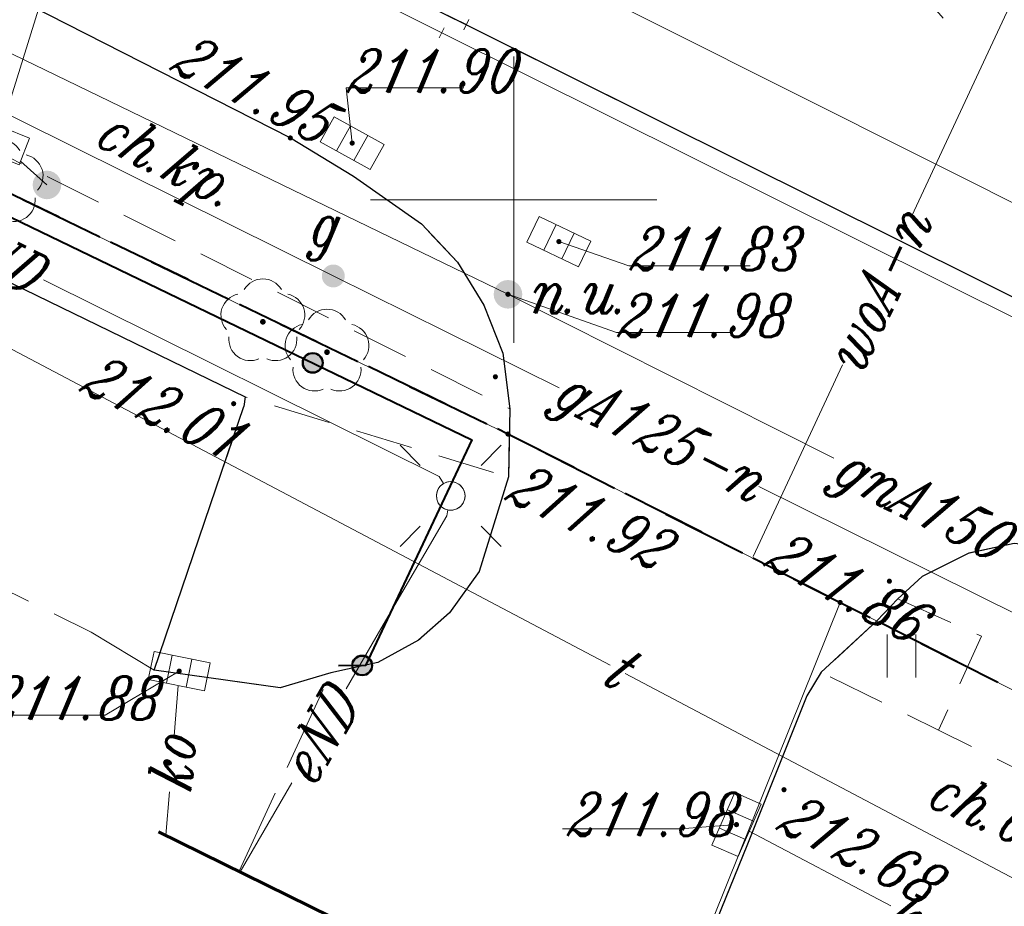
# Model space of a CAD drawing. Header units: millimetres. Extents: x -368 to -158, y 9368 to 9578.
# Tile 16 of 48: x -266 to -249, y 9467 to 9482. Entities that reach past the tile are written whole.
import ezdxf
from ezdxf.enums import TextEntityAlignment as Align

# ---------------------------------------------------------------- set-up
doc = ezdxf.new("R2010")
doc.units = ezdxf.units.MM
for name, pattern in [('Rakowicka 531_1 wstępna wersja$0$DGN Style 5', [7.845798, 3.362485, -4.483313]), ('Rakowicka 531_1 wstępna wersja$0$KTCR02-500', [1.5, 1, -0.5]), ('Rakowicka 531_1 wstępna wersja$0$KTJZ01-500', [2, 1.5, -0.5]), ('Rakowicka 531_1 wstępna wersja$0$KTPL01-500', [2, 1.5, -0.5]), ('Rakowicka 531_1 wstępna wersja$0$PTTU04-500', [1.5, 1, -0.5])]:
    doc.linetypes.add(name, pattern=pattern)
for name, color, linetype, lineweight in [('-- CO_p', 51, 'Continuous', 9), ('-- CO_z', 51, 'Continuous', 9), ('Rakowicka 531_1 wstępna wersja$0$EGBD03', 250, 'Continuous', 0), ('Rakowicka 531_1 wstępna wersja$0$EGBO02', 250, 'Continuous', 0), ('Rakowicka 531_1 wstępna wersja$0$EPGPO_216', 7, 'Continuous', 0), ('Rakowicka 531_1 wstępna wersja$0$GUPISL', 250, 'Continuous', 13), ('Rakowicka 531_1 wstępna wersja$0$KTCR02', 250, 'Continuous', 0), ('Rakowicka 531_1 wstępna wersja$0$KTJZ01', 250, 'Continuous', 0), ('Rakowicka 531_1 wstępna wersja$0$KTKR01', 250, 'Continuous', 0), ('Rakowicka 531_1 wstępna wersja$0$KTOK05_01', 250, 'Continuous', 0), ('Rakowicka 531_1 wstępna wersja$0$KTPL01', 250, 'Continuous', 0), ('Rakowicka 531_1 wstępna wersja$0$OBOP02_01', 250, 'Continuous', 0), ('Rakowicka 531_1 wstępna wersja$0$PTTU04', 250, 'Continuous', 0), ('Rakowicka 531_1 wstępna wersja$0$RTPW02', 250, 'Continuous', 0), ('Rakowicka 531_1 wstępna wersja$0$SUPE_01', 250, 'Continuous', 0), ('Rakowicka 531_1 wstępna wersja$0$SUPG_01', 250, 'Continuous', 0), ('Rakowicka 531_1 wstępna wersja$0$SUPK_01', 250, 'Continuous', 0), ('Rakowicka 531_1 wstępna wersja$0$SUPT_01', 250, 'Continuous', 0), ('Rakowicka 531_1 wstępna wersja$0$SUPW_01', 250, 'Continuous', 0), ('Rakowicka 531_1 wstępna wersja$0$SUSM04_01_E', 250, 'Continuous', 0), ('Rakowicka 531_1 wstępna wersja$0$SUUS05', 250, 'Continuous', 0), ('Rakowicka 531_1 wstępna wersja$0$SUUS15_05_K', 250, 'Continuous', 0), ('Rakowicka 531_1 wstępna wersja$0$SUUS15_7b_T', 250, 'Continuous', 0), ('Rakowicka 531_1 wstępna wersja$0$SUUS25_G', 250, 'Continuous', 0), ('Rakowicka 531_1 wstępna wersja$0$SUUS30_01', 250, 'Continuous', 0), ('Rakowicka 531_1 wstępna wersja$0$Warstwa 2', 250, 'Continuous', 0), ('Rakowicka 531_1 wstępna wersja$0$Warstwa 3', 250, 'Continuous', 0), ('Rakowicka 531_1 wstępna wersja$0$Warstwa 5', 250, 'Continuous', 0)]:
    doc.layers.add(name, color=color, linetype=linetype, lineweight=lineweight)
doc.layers.add('-- RAMKA', color=11, linetype='Continuous')
for name, color, linetype, lineweight, true_color in [('Rakowicka 531_1 wstępna wersja$0$GEPPGD', 7, 'Continuous', 13, 0x008000), ('Rakowicka 531_1 wstępna wersja$0$GEPPGO', 7, 'Continuous', 13, 0x008000), ('Rakowicka 531_1 wstępna wersja$0$GULTPR', 7, 'Continuous', 13, 0xff9100), ('Rakowicka 531_1 wstępna wersja$0$GUPGSH', 7, 'Continuous', 0, 0xffd900), ('Rakowicka 531_1 wstępna wersja$0$GUPGUX', 7, 'Continuous', 0, 0x0a0909), ('Rakowicka 531_1 wstępna wersja$0$GUPKSH', 7, 'Continuous', 0, 0x803300), ('Rakowicka 531_1 wstępna wersja$0$GUPTST', 7, 'Continuous', 0, 0x0a0909)]:
    doc.layers.add(name, color=color, linetype=linetype, lineweight=lineweight, true_color=true_color)
doc.styles.add('Rakowicka 531_1 wstępna wersja$0$Style-ITALIC_1250 I 0.20944', font='ITALIC_1250.shx', dxfattribs={"oblique": 12})

# ---------------------------------------------------------------- blocks, each defined once
blk = doc.blocks.new('Rakowicka 531_1 wstępna wersja$0$GEPPGO1_2')
at = {"layer": 'Rakowicka 531_1 wstępna wersja$0$GEPPGO', "linetype": 'Continuous', "lineweight": 13, "true_color": 0x008000}
blk.add_hatch(color=96, dxfattribs=at).paths.add_polyline_path([(0, -0.45), (-0.13906, -0.42798), (-0.2645, -0.36406), (-0.36406, -0.2645), (-0.42798, -0.13906), (-0.45, 0), (-0.42798, 0.13906), (-0.36406, 0.2645), (-0.2645, 0.36406), (-0.13906, 0.42798), (0, 0.45), (0.13906, 0.42798), (0.2645, 0.36406), (0.36406, 0.2645), (0.42798, 0.13906), (0.45, 0), (0.42798, -0.13906), (0.36406, -0.2645), (0.2645, -0.36406), (0.13906, -0.42798)])
blk = doc.blocks.new('Rakowicka 531_1 wstępna wersja$0$GULTPR1')
at = {"layer": 'Rakowicka 531_1 wstępna wersja$0$GULTPR', "color": 30, "linetype": 'Continuous', "lineweight": 13, "flags": 128}
for points in [[(34.91081, 5), (43.57107, 0)], [(0, 0), (50, 0)], [(33.57107, 0), (24.91081, -5)]]:
    blk.add_lwpolyline(points, dxfattribs=at)
blk = doc.blocks.new('Rakowicka 531_1 wstępna wersja$0$GUPKSH1')
at = {"layer": 'Rakowicka 531_1 wstępna wersja$0$GUPKSH', "linetype": 'Continuous', "lineweight": 13}
blk.add_hatch(color=36, dxfattribs=at).paths.add_polyline_path([(0, -0.45), (-0.11647, -0.43467), (-0.225, -0.38971), (-0.3182, -0.3182), (-0.38971, -0.225), (-0.43467, -0.11647), (-0.45, 0), (-0.43467, 0.11647), (-0.38971, 0.225), (-0.3182, 0.3182), (-0.225, 0.38971), (-0.11647, 0.43467), (0, 0.45), (0.11647, 0.43467), (0.225, 0.38971), (0.3182, 0.3182), (0.38971, 0.225), (0.43467, 0.11647), (0.45, 0), (0.43467, -0.11647), (0.38971, -0.225), (0.3182, -0.3182), (0.225, -0.38971), (0.11647, -0.43467)])
blk = doc.blocks.new('Rakowicka 531_1 wstępna wersja$0$OBOP02_01_1')
at = {"layer": 'Rakowicka 531_1 wstępna wersja$0$OBOP02_01', "linetype": 'Continuous', "lineweight": 13}
h = blk.add_hatch(color=96, dxfattribs=at)
edge = h.paths.add_edge_path()
edge.add_arc((0, 0), 0.05, 0, 360)
at = {"layer": 'Rakowicka 531_1 wstępna wersja$0$OBOP02_01', "color": 96, "linetype": 'Continuous', "lineweight": 13}
for centre, start, end in [((0, 0.375), 30.1471, 149.8529), ((-0.357, 0.116), 102.1471, 221.8529), ((0.357, 0.116), 318.1471, 77.8529), ((-0.22, -0.303), 174.1472, 293.8529), ((0.22, -0.303), 246.1471, 5.8529)]:
    blk.add_arc(centre, 0.375, start, end, dxfattribs=at)
blk = doc.blocks.new('Rakowicka 531_1 wstępna wersja$0$GUPISL1_10')
at = {"color": 0, "flags": 128}
for points in [[(-8.83883, 8.83883), (-5.3033, 5.3033)], [(8.83883, 8.83883), (5.3033, 5.3033)], [(-8.83883, -8.83883), (-5.3033, -5.3033)], [(8.83883, -8.83883), (5.3033, -5.3033)]]:
    blk.add_lwpolyline(points, dxfattribs=at)
blk.add_lwpolyline([(0, 2.5), (0.85505, 2.34922), (1.60697, 1.9151), (2.16507, 1.25), (2.41482, 0.64705), (2.5, 0), (2.41482, -0.64705), (2.16507, -1.25), (1.70042, -1.83262), (1.0847, -2.25242), (0.3726, -2.47207), (-0.3726, -2.47207), (-1.0847, -2.25242), (-1.70042, -1.83262), (-2.16507, -1.25), (-2.43732, -0.5563), (-2.493, 0.18682), (-2.32718, 0.91335), (-1.95458, 1.55872), (-1.4083, 2.0656), (-0.7369, 2.38893), (0, 2.5)], close=True, dxfattribs=at)
blk = doc.blocks.new('Rakowicka 531_1 wstępna wersja$0$GUPTST1')
at = {"lineweight": -2}
blk.add_hatch(color=0, dxfattribs=at).paths.add_polyline_path([(0, -2.5), (-0.64705, -2.41481), (-1.25, -2.16506), (-1.76777, -1.76777), (-2.16506, -1.25), (-2.41481, -0.64705), (-2.5, 0), (-2.41481, 0.64705), (-2.16506, 1.25), (-1.76777, 1.76777), (-1.25, 2.16506), (-0.64705, 2.41481), (0, 2.5), (0.64705, 2.41481), (1.25, 2.16506), (1.76777, 1.76777), (2.16506, 1.25), (2.41481, 0.64705), (2.5, 0), (2.41481, -0.64705), (2.16506, -1.25), (1.76777, -1.76777), (1.25, -2.16506), (0.64705, -2.41481)])
blk = doc.blocks.new('Rakowicka 531_1 wstępna wersja$0$GUPGSH1')
at = {"layer": 'Rakowicka 531_1 wstępna wersja$0$GUPGSH', "linetype": 'Continuous', "lineweight": 13}
blk.add_hatch(color=250, dxfattribs=at).paths.add_polyline_path([(0, -0.45), (-0.11647, -0.43467), (-0.225, -0.38971), (-0.3182, -0.3182), (-0.38971, -0.225), (-0.43467, -0.11647), (-0.45, 0), (-0.43467, 0.11647), (-0.38971, 0.225), (-0.3182, 0.3182), (-0.225, 0.38971), (-0.11647, 0.43467), (0, 0.45), (0.11647, 0.43467), (0.225, 0.38971), (0.3182, 0.3182), (0.38971, 0.225), (0.43467, 0.11647), (0.45, 0), (0.43467, -0.11647), (0.38971, -0.225), (0.3182, -0.3182), (0.225, -0.38971), (0.11647, -0.43467)])
blk = doc.blocks.new('Rakowicka 531_1 wstępna wersja$0$RTPW02')
at = {"layer": 'Rakowicka 531_1 wstępna wersja$0$Warstwa 5', "linetype": 'Continuous', "lineweight": 13}
h = blk.add_hatch(color=250, dxfattribs=at)
edge = h.paths.add_edge_path()
edge.add_arc((0, 0), 0.045, 0, 360)
blk = doc.blocks.new('Rakowicka 531_1 wstępna wersja$0$GUPGUX1')
at = {"layer": 'Rakowicka 531_1 wstępna wersja$0$GUPGUX', "linetype": 'Continuous', "lineweight": -2}
blk.add_hatch(color=250, dxfattribs=at).paths.add_polyline_path([(0, -2.5), (-0.64705, -2.41481), (-1.25, -2.16506), (-1.76777, -1.76777), (-2.16506, -1.25), (-2.41481, -0.64705), (-2.5, 0), (-2.41481, 0.64705), (-2.16506, 1.25), (-1.76777, 1.76777), (-1.25, 2.16506), (-0.64705, 2.41481), (0, 2.5), (0.64705, 2.41481), (1.25, 2.16506), (1.76777, 1.76777), (2.16506, 1.25), (2.41481, 0.64705), (2.5, 0), (2.41481, -0.64705), (2.16506, -1.25), (1.76777, -1.76777), (1.25, -2.16506), (0.64705, -2.41481)])
blk = doc.blocks.new('Rakowicka 531_1 wstępna wersja$0$SUUS25_1')
at = {"layer": 'Rakowicka 531_1 wstępna wersja$0$SUUS25_G', "linetype": 'Continuous', "lineweight": 13}
h = blk.add_hatch(color=250, dxfattribs=at)
edge = h.paths.add_edge_path()
edge.add_arc((0, 0), 0.2, 0, 360)
blk = doc.blocks.new('Rakowicka 531_1 wstępna wersja$0$PTTU04_01')
at = {"layer": 'Rakowicka 531_1 wstępna wersja$0$PTTU04', "color": 250, "linetype": 'Continuous', "lineweight": 13}
for p, q in [((-0.25, -0.375), (-0.25, 0.375)), ((0.25, -0.375), (0.25, 0.375))]:
    blk.add_line(p, q, dxfattribs=at)
blk = doc.blocks.new('Rakowicka 531_1 wstępna wersja$0$RTPW02_1')
at = {"layer": 'Rakowicka 531_1 wstępna wersja$0$RTPW02', "linetype": 'Continuous', "lineweight": 13}
h = blk.add_hatch(color=250, dxfattribs=at)
edge = h.paths.add_edge_path()
edge.add_arc((0, 0), 0.045, 0, 360)
blk = doc.blocks.new('Rakowicka 531_1 wstępna wersja$0$SUUS05')
at = {"layer": 'Rakowicka 531_1 wstępna wersja$0$SUUS05', "color": 250, "linetype": 'Continuous', "lineweight": 13}
for p, q in [((-0.175, -0.25), (-0.175, 0.25)), ((0.175, 0.25), (0.175, -0.25))]:
    blk.add_line(p, q, dxfattribs=at)
at = {"layer": 'Rakowicka 531_1 wstępna wersja$0$SUUS05', "color": 250, "linetype": 'Continuous', "lineweight": 13, "flags": 128}
blk.add_lwpolyline([(-0.5, -0.25), (0.5, -0.25), (0.5, 0.25), (-0.5, 0.25), (-0.5, -0.25)], close=True, dxfattribs=at)
blk = doc.blocks.new('Rakowicka 531_1 wstępna wersja$0$SUUS15_7b_T')
at = {"layer": 'Rakowicka 531_1 wstępna wersja$0$SUUS15_7b_T', "color": 30, "linetype": 'Continuous', "lineweight": 13, "flags": 128}
blk.add_lwpolyline([(-0.5, 0.25), (0.5, 0.25), (0.5, -0.25), (-0.5, -0.25), (-0.5, 0.25)], close=True, dxfattribs=at)
blk = doc.blocks.new('Rakowicka 531_1 wstępna wersja$0$510_2')
at = {"layer": 'Rakowicka 531_1 wstępna wersja$0$SUSM04_01_E', "color": 250, "linetype": 'Continuous', "lineweight": 13}
blk.add_circle((0, 0), 0.25, dxfattribs=at)
blk = doc.blocks.new('Rakowicka 531_1 wstępna wersja')
at = {"layer": 'Rakowicka 531_1 wstępna wersja$0$KTOK05_01', "linetype": 'Continuous', "lineweight": 40}
h = blk.add_hatch(color=250, dxfattribs=at)
edge = h.paths.add_edge_path()
edge.add_arc((7425346.491, 5549047.153), 0.17, 0, 360)
h = blk.add_hatch(color=250, dxfattribs=at)
edge = h.paths.add_edge_path()
edge.add_arc((7425347.354, 5549041.869), 0.17, 0, 360)
at = {"layer": 'Rakowicka 531_1 wstępna wersja$0$EGBD03', "color": 96, "linetype": 'Continuous', "lineweight": 13, "flags": 128}
for points in [[(7425377.48, 5549032.21), (7425364.05, 5549039.31), (7425363.81, 5549038.86), (7425355.7, 5549042.97), (7425349.9, 5549045.91), (7425316.05, 5549062.26), (7425311.57, 5549064.57), (7425306.63, 5549067.13), (7425295.44, 5549072.28), (7425303.71, 5549087.75), (7425305.85, 5549086.73), (7425311.48, 5549083.92), (7425328.84, 5549075.25), (7425337.39, 5549070.98), (7425355.94, 5549061.91), (7425374.38, 5549052.81), (7425383.03, 5549048.34)], [(7425312.686, 5549054.303), (7425313.43, 5549055.67), (7425316.05, 5549062.26), (7425349.9, 5549045.91), (7425355.7, 5549042.97), (7425352.387, 5549034.734)], [(7425352.387, 5549034.734), (7425355.7, 5549042.97), (7425363.81, 5549038.86), (7425364.05, 5549039.31), (7425377.48, 5549032.21), (7425389.67, 5549026.41), (7425385.452, 5549018.436)]]:
    blk.add_lwpolyline(points, dxfattribs=at)
at = {"layer": 'Rakowicka 531_1 wstępna wersja$0$EGBO02', "color": 96, "linetype": 'Continuous', "lineweight": 40}
for p, q in [((7425341.426, 5549050.003), (7425342.776, 5549049.351)), ((7425343.677, 5549048.916), (7425345.028, 5549048.263)), ((7425345.928, 5549047.829), (7425347.279, 5549047.176)), ((7425348.179, 5549046.741), (7425349.53, 5549046.089)), ((7425350.425, 5549045.644), (7425351.763, 5549044.966)), ((7425352.655, 5549044.513), (7425353.993, 5549043.835)), ((7425357.115, 5549042.253), (7425358.453, 5549041.575))]:
    blk.add_line(p, q, dxfattribs=at)
at = {"layer": 'Rakowicka 531_1 wstępna wersja$0$EGBO02', "color": 96, "linetype": 'Continuous', "lineweight": 40, "flags": 128}
blk.add_lwpolyline([(7425354.885, 5549043.383), (7425355.7, 5549042.97), (7425356.223, 5549042.705)], dxfattribs=at)
at = {"layer": 'Rakowicka 531_1 wstępna wersja$0$EPGPO_216', "color": 8, "linetype": 'Continuous', "lineweight": 40}
for p, q in [((7425342.061, 5549049.696), (7425340.711, 5549050.349)), ((7425344.313, 5549048.609), (7425342.962, 5549049.261)), ((7425346.564, 5549047.521), (7425345.213, 5549048.174)), ((7425348.815, 5549046.434), (7425347.464, 5549047.087)), ((7425353.285, 5549044.194), (7425351.947, 5549044.873)), ((7425355.515, 5549043.064), (7425354.177, 5549043.742)), ((7425357.745, 5549041.934), (7425356.407, 5549042.612))]:
    blk.add_line(p, q, dxfattribs=at)
at = {"layer": 'Rakowicka 531_1 wstępna wersja$0$EPGPO_216', "color": 8, "linetype": 'Continuous', "lineweight": 40, "flags": 128}
blk.add_lwpolyline([(7425351.055, 5549045.325), (7425349.9, 5549045.91), (7425349.715, 5549045.999)], dxfattribs=at)
at = {"layer": 'Rakowicka 531_1 wstępna wersja$0$GEPPGD', "color": 250, "linetype": 'Rakowicka 531_1 wstępna wersja$0$DGN Style 5', "lineweight": 70, "flags": 128}
blk.add_lwpolyline([(7425284.958, 5549147.04), (7425252.6, 5549083.92), (7425409.418, 5549006.623), (7425423.137, 5549033.307), (7425330.222, 5549078.944), (7425348.524, 5549115.33), (7425284.958, 5549147.04)], close=True, dxfattribs=at)
at = {"layer": 'Rakowicka 531_1 wstępna wersja$0$KTCR02', "color": 250, "linetype": 'Rakowicka 531_1 wstępna wersja$0$KTCR02-500', "lineweight": 13, "flags": 128}
for points in [[(7425349.93, 5549046.35), (7425349.81, 5549047.32), (7425349.48, 5549048.16), (7425349.02, 5549048.91), (7425348.39, 5549049.58), (7425347.2, 5549050.41), (7425346.1, 5549051.08), (7425336.01, 5549056.22), (7425318.45, 5549064.72)], [(7425356.71, 5549043.03), (7425357.13, 5549043.42), (7425357.95, 5549043.83), (7425358.74, 5549044), (7425360.26, 5549043.83), (7425361.86, 5549043.22), (7425363.37, 5549042.5), (7425390.57, 5549028.92), (7425395.4, 5549026.5), (7425401.56, 5549023.41), (7425401.9, 5549021.29), (7425401.55, 5549020.59), (7425394.96, 5549023.88), (7425390.04, 5549026.39), (7425390.27, 5549026.89), (7425387.68, 5549028.2), (7425387.39, 5549027.71), (7425374.13, 5549034.34), (7425374.38, 5549034.77), (7425372.6, 5549035.65), (7425372.242, 5549034.976)], [(7425355.37, 5549041.75), (7425355.12, 5549041.34), (7425354.07, 5549038.72), (7425352.442, 5549034.707)], [(7425359.34, 5549039.79), (7425357.42, 5549040.74)]]:
    blk.add_lwpolyline(points, dxfattribs=at)
at = {"layer": 'Rakowicka 531_1 wstępna wersja$0$KTJZ01', "color": 250, "linetype": 'Rakowicka 531_1 wstępna wersja$0$KTJZ01-500', "lineweight": 13, "flags": 128}
for points in [[(7425349.93, 5549046.35), (7425349.81, 5549047.32), (7425349.48, 5549048.16), (7425349.02, 5549048.91), (7425348.39, 5549049.58), (7425347.2, 5549050.41), (7425346.1, 5549051.08), (7425336.01, 5549056.22), (7425318.45, 5549064.72), (7425312.37, 5549067.76), (7425311.94, 5549068.09), (7425302.89, 5549072.63), (7425297.097, 5549075.304)], [(7425345.204, 5549038.275), (7425346.807, 5549041.742), (7425347.63, 5549041.92), (7425348.34, 5549042.31), (7425348.88, 5549042.79), (7425349.4, 5549043.51), (7425349.91, 5549045.16), (7425349.93, 5549046.35)], [(7425414.729, 5549016.952), (7425410.91, 5549018.76), (7425408.349, 5549019.931), (7425407.59, 5549020.4), (7425401.56, 5549023.41), (7425395.4, 5549026.5), (7425390.57, 5549028.92), (7425363.37, 5549042.5), (7425361.86, 5549043.22), (7425360.26, 5549043.83), (7425358.74, 5549044), (7425357.95, 5549043.83), (7425357.13, 5549043.42), (7425356.71, 5549043.03)], [(7425356.71, 5549043.03), (7425356.34, 5549042.65), (7425355.37, 5549041.75), (7425355.12, 5549041.34), (7425354.07, 5549038.72), (7425352.442, 5549034.707)], [(7425345.204, 5549038.275), (7425346.807, 5549041.742), (7425345.92, 5549041.48), (7425343.72, 5549041.79)]]:
    blk.add_lwpolyline(points, dxfattribs=at)
at = {"layer": 'Rakowicka 531_1 wstępna wersja$0$KTKR01', "color": 250, "linetype": 'Continuous', "lineweight": 30, "flags": 128}
for points in [[(7425336.01, 5549056.22), (7425346.1, 5549051.08), (7425347.2, 5549050.41), (7425348.39, 5549049.58), (7425349.02, 5549048.91), (7425349.48, 5549048.16), (7425349.81, 5549047.32), (7425349.93, 5549046.35), (7425349.91, 5549045.16), (7425349.4, 5549043.51), (7425348.88, 5549042.79), (7425348.34, 5549042.31), (7425347.63, 5549041.92), (7425346.807, 5549041.742), (7425345.92, 5549041.48), (7425343.72, 5549041.79), (7425345.29, 5549046.39)], [(7425331.8, 5549051.95), (7425331.74, 5549051.37), (7425335.28, 5549049.6), (7425336.08, 5549051.05), (7425345.31, 5549046.56), (7425345.29, 5549046.39)], [(7425414.729, 5549016.952), (7425410.91, 5549018.76), (7425408.349, 5549019.931), (7425407.59, 5549020.4), (7425401.56, 5549023.41), (7425395.4, 5549026.5), (7425390.57, 5549028.92), (7425363.37, 5549042.5), (7425361.86, 5549043.22), (7425360.26, 5549043.83), (7425358.74, 5549044), (7425357.95, 5549043.83), (7425357.13, 5549043.42), (7425356.71, 5549043.03), (7425356.34, 5549042.65), (7425355.37, 5549041.75), (7425355.12, 5549041.34), (7425354.07, 5549038.72), (7425352.442, 5549034.707)]]:
    blk.add_lwpolyline(points, dxfattribs=at)
at = {"layer": 'Rakowicka 531_1 wstępna wersja$0$KTOK05_01', "color": 250, "linetype": 'Continuous', "lineweight": 40, "flags": 128}
blk.add_lwpolyline([(7425329.5, 5549054.98), (7425330.79, 5549054.74), (7425349.27, 5549045.81), (7425347.41, 5549041.87), (7425346.94, 5549041.86)], dxfattribs=at)
at = {"layer": 'Rakowicka 531_1 wstępna wersja$0$KTOK05_01', "color": 250, "linetype": 'Continuous', "lineweight": 40}
for centre, radius in [((7425346.491, 5549047.153), 0.175), ((7425346.491, 5549047.153), 0.17), ((7425347.354, 5549041.869), 0.175), ((7425347.354, 5549041.869), 0.17)]:
    blk.add_circle(centre, radius, dxfattribs=at)
at = {"layer": 'Rakowicka 531_1 wstępna wersja$0$KTPL01', "color": 250, "linetype": 'Rakowicka 531_1 wstępna wersja$0$KTPL01-500', "lineweight": 13, "flags": 128}
blk.add_lwpolyline([(7425342.62, 5549042.45), (7425343.72, 5549041.79), (7425345.29, 5549046.39), (7425345.31, 5549046.56), (7425336.08, 5549051.05), (7425335.28, 5549049.6), (7425331.74, 5549051.37), (7425331.8, 5549051.95), (7425328.24, 5549053.735), (7425327.02, 5549051.25), (7425323.66, 5549052.84), (7425324.874, 5549055.423), (7425322.13, 5549056.8), (7425319.622, 5549053.816), (7425320.79, 5549053.25), (7425342.62, 5549042.45)], close=True, dxfattribs=at)
at = {"layer": 'Rakowicka 531_1 wstępna wersja$0$PTTU04', "color": 250, "linetype": 'Rakowicka 531_1 wstępna wersja$0$PTTU04-500', "lineweight": 13, "flags": 128}
for points in [[(7425331.13, 5549055.79), (7425349.93, 5549046.35), (7425349.91, 5549045.16), (7425345.31, 5549046.56), (7425336.08, 5549051.05), (7425335.28, 5549049.6), (7425331.74, 5549051.37), (7425331.8, 5549051.95), (7425329.51, 5549054.95), (7425331.13, 5549055.79)], [(7425356.34, 5549042.65), (7425355.37, 5549041.75), (7425357.42, 5549040.74), (7425358.17, 5549042.38), (7425356.71, 5549043.03), (7425356.34, 5549042.65)]]:
    blk.add_lwpolyline(points, close=True, dxfattribs=at)
at = {"layer": 'Rakowicka 531_1 wstępna wersja$0$SUPE_01', "color": 1, "linetype": 'Continuous', "lineweight": 13, "flags": 128}
for points in [[(7425348.773, 5549045.045), (7425348.7, 5549045.17), (7425341.789, 5549048.602)], [(7425347.074, 5549041.463), (7425347.68, 5549042.51), (7425348.83, 5549044.48), (7425348.851, 5549044.585)], [(7425345.224, 5549038.265), (7425346.125, 5549039.822)]]:
    blk.add_lwpolyline(points, dxfattribs=at)
at = {"layer": 'Rakowicka 531_1 wstępna wersja$0$SUPG_01', "color": 52, "linetype": 'Continuous', "lineweight": 13, "flags": 128}
for points in [[(7425355.592, 5549045.489), (7425349.9, 5549048.35), (7425330.73, 5549057.64), (7425325.05, 5549060.53)], [(7425332.314, 5549055.896), (7425346.85, 5549048.67), (7425350.795, 5549046.716)], [(7425354.278, 5549044.992), (7425360.36, 5549041.98), (7425363.41, 5549040.93), (7425366.73, 5549039.284)]]:
    blk.add_lwpolyline(points, dxfattribs=at)
at = {"layer": 'Rakowicka 531_1 wstępna wersja$0$SUPK_01', "color": 36, "linetype": 'Continuous', "lineweight": 13, "flags": 128}
for points in [[(7425342.041, 5549058.274), (7425350.29, 5549054.18), (7425364.057, 5549047.272)], [(7425344.069, 5549040.643), (7425344.14, 5549041.519)], [(7425343.927, 5549038.904), (7425343.989, 5549039.664)], [(7425356.585, 5549037.67), (7425354.112, 5549038.973)]]:
    blk.add_lwpolyline(points, dxfattribs=at)
at = {"layer": 'Rakowicka 531_1 wstępna wersja$0$SUPT_01', "color": 30, "linetype": 'Continuous', "lineweight": 13, "flags": 128}
for points in [[(7425342.563, 5549055.03), (7425341.7, 5549053.33), (7425341.064, 5549051.27)], [(7425333.521, 5549051.463), (7425351.682, 5549041.872)], [(7425341.387, 5549050.675), (7425341.85, 5549050.26)], [(7425351.949, 5549041.731), (7425362.547, 5549036.134)]]:
    blk.add_lwpolyline(points, dxfattribs=at)
at = {"layer": 'Rakowicka 531_1 wstępna wersja$0$SUPW_01', "color": 5, "linetype": 'Continuous', "lineweight": 13, "flags": 128}
for points in [[(7425359.62, 5549055.44), (7425356.955, 5549049.722)], [(7425355.741, 5549047.119), (7425354.18, 5549043.77)]]:
    blk.add_lwpolyline(points, dxfattribs=at)
at = {"layer": 'Rakowicka 531_1 wstępna wersja$0$SUUS15_05_K', "color": 36, "linetype": 'Continuous', "lineweight": 13, "flags": 128}
for points in [[(7425347.18, 5549050.99), (7425347.072, 5549051.953), (7425349.127, 5549051.953)], [(7425350.79, 5549049.27), (7425352.008, 5549048.847), (7425354.129, 5549048.847)], [(7425344.16, 5549041.77), (7425342.869, 5549041.003), (7425340.82, 5549041.003)], [(7425353.89, 5549039.09), (7425352.905, 5549039.018), (7425350.855, 5549039.018)]]:
    blk.add_lwpolyline(points, dxfattribs=at)
at = {"layer": 'Rakowicka 531_1 wstępna wersja$0$SUUS25_G', "color": 250, "linetype": 'Continuous', "lineweight": 13, "flags": 128}
blk.add_lwpolyline([(7425349.9, 5549048.35), (7425351.793, 5549047.683), (7425353.8, 5549047.683)], dxfattribs=at)
at = {"layer": 'Rakowicka 531_1 wstępna wersja$0$Warstwa 3', "color": 250, "linetype": 'Continuous', "lineweight": 13}
for p, q in [((7425350, 5549052.5), (7425350, 5549047.5)), ((7425347.5, 5549050), (7425352.5, 5549050))]:
    blk.add_line(p, q, dxfattribs=at)
at = {"layer": 'Rakowicka 531_1 wstępna wersja$0$GUPISL', "color": 250, "linetype": 'Continuous', "lineweight": 13, "xscale": 0.1, "yscale": 0.1, "zscale": 0.1}
blk.add_blockref('Rakowicka 531_1 wstępna wersja$0$GUPISL1_10', (7425348.9, 5549044.83), dxfattribs=at)
at = {"layer": 'Rakowicka 531_1 wstępna wersja$0$GUPTST', "color": 18, "linetype": 'Continuous', "lineweight": 13, "true_color": 0x0a0909, "xscale": 0.1, "yscale": 0.1, "zscale": 0.1}
blk.add_blockref('Rakowicka 531_1 wstępna wersja$0$GUPTST1', (7425341.85, 5549050.26), dxfattribs=at)
at = {"layer": 'Rakowicka 531_1 wstępna wersja$0$OBOP02_01', "color": 96, "linetype": 'Continuous', "lineweight": 13}
for p in [(7425341.05, 5549050.3), (7425345.62, 5549047.87), (7425346.74, 5549047.34)]:
    blk.add_blockref('Rakowicka 531_1 wstępna wersja$0$OBOP02_01_1', p, dxfattribs=at)
at = {"layer": 'Rakowicka 531_1 wstępna wersja$0$PTTU04', "color": 250, "linetype": 'Continuous', "lineweight": 13}
blk.add_blockref('Rakowicka 531_1 wstępna wersja$0$PTTU04_01', (7425356.77, 5549042.032), dxfattribs=at)
at = {"layer": 'Rakowicka 531_1 wstępna wersja$0$RTPW02', "color": 250, "linetype": 'Continuous', "lineweight": 13}
blk.add_blockref('Rakowicka 531_1 wstępna wersja$0$RTPW02_1', (7425346.1, 5549051.08), dxfattribs=at)
at = {"layer": 'Rakowicka 531_1 wstępna wersja$0$SUPT_01', "color": 30, "linetype": 'Continuous', "lineweight": 13, "xscale": 0.1, "yscale": 0.1, "zscale": 0.1, "rotation": 311.1223983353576}
blk.add_blockref('Rakowicka 531_1 wstępna wersja$0$GULTPR1', (7425354.21, 5549056.94), dxfattribs=at)
at = {"layer": 'Rakowicka 531_1 wstępna wersja$0$SUSM04_01_E', "color": 250, "linetype": 'Continuous', "lineweight": 13}
blk.add_blockref('Rakowicka 531_1 wstępna wersja$0$510_2', (7425348.9, 5549044.83), dxfattribs=at)
at = {"layer": 'Rakowicka 531_1 wstępna wersja$0$SUUS05', "color": 250, "linetype": 'Continuous', "lineweight": 13}
for p, rotation in [((7425347.18, 5549050.99), 330.8899250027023), ((7425350.79, 5549049.27), 334.4623598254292), ((7425344.16, 5549041.77), 348.4651773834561), ((7425353.89, 5549039.09), 246.501216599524)]:
    blk.add_blockref('Rakowicka 531_1 wstępna wersja$0$SUUS05', p, dxfattribs=dict(at, rotation=rotation))
at = {"layer": 'Rakowicka 531_1 wstępna wersja$0$SUUS15_05_K', "color": 36, "linetype": 'Continuous', "lineweight": 13, "xscale": 0.1, "yscale": 0.1, "zscale": 0.1}
for p in [(7425347.18, 5549050.99), (7425350.79, 5549049.27), (7425344.16, 5549041.77), (7425353.89, 5549039.09)]:
    blk.add_blockref('Rakowicka 531_1 wstępna wersja$0$GUPKSH1', p, dxfattribs=at)
at = {"layer": 'Rakowicka 531_1 wstępna wersja$0$SUUS15_7b_T', "color": 30, "linetype": 'Continuous', "lineweight": 13, "rotation": 338.3046690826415}
blk.add_blockref('Rakowicka 531_1 wstępna wersja$0$SUUS15_7b_T', (7425340.99, 5549051.03), dxfattribs=at)
at = {"layer": 'Rakowicka 531_1 wstępna wersja$0$SUUS25_G', "color": 250, "linetype": 'Continuous', "lineweight": 13, "rotation": 330.6107888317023}
blk.add_blockref('Rakowicka 531_1 wstępna wersja$0$SUUS25_1', (7425346.85, 5549048.67), dxfattribs=at)
at = {"layer": 'Rakowicka 531_1 wstępna wersja$0$SUUS25_G', "color": 250, "linetype": 'Continuous', "lineweight": 13, "xscale": 0.1, "yscale": 0.1, "zscale": 0.1}
blk.add_blockref('Rakowicka 531_1 wstępna wersja$0$GUPGSH1', (7425349.9, 5549048.35), dxfattribs=at)
at = {"layer": 'Rakowicka 531_1 wstępna wersja$0$SUUS30_01', "color": 250, "linetype": 'Continuous', "lineweight": 13, "xscale": 0.1, "yscale": 0.1, "zscale": 0.1}
blk.add_blockref('Rakowicka 531_1 wstępna wersja$0$GUPGUX1', (7425349.9, 5549048.35), dxfattribs=at)
at = {"layer": 'Rakowicka 531_1 wstępna wersja$0$Warstwa 2', "color": 96, "linetype": 'Continuous', "lineweight": 13, "true_color": 0x008000, "xscale": 0.1, "yscale": 0.1, "zscale": 0.1}
for p in [(7425349.9, 5549045.91), (7425355.7, 5549042.97)]:
    blk.add_blockref('Rakowicka 531_1 wstępna wersja$0$GEPPGO1_2', p, dxfattribs=at)
at = {"layer": 'Rakowicka 531_1 wstępna wersja$0$Warstwa 5', "color": 250, "linetype": 'Continuous', "lineweight": 13}
for p in [(7425349.68, 5549046.91), (7425345.11, 5549046.44), (7425356.56, 5549043.34), (7425354.72, 5549039.7)]:
    blk.add_blockref('Rakowicka 531_1 wstępna wersja$0$RTPW02', p, dxfattribs=at)
at = {"layer": 'Rakowicka 531_1 wstępna wersja$0$KTCR02', "color": 250, "linetype": 'Continuous', "lineweight": 13, "style": 'Rakowicka 531_1 wstępna wersja$0$Style-ITALIC_1250 I 0.20944', "oblique": 12, "width": 0.8}
for s, rotation, p in [('ch.kp.', 333.4713, (7425343.817, 5549050.399)), ('ch.bt.', 336.1834, (7425358.274, 5549038.955))]:
    blk.add_text(s, height=0.75, rotation=rotation, dxfattribs=at).set_placement(p, align=Align.CENTER)
at = {"layer": 'Rakowicka 531_1 wstępna wersja$0$RTPW02', "color": 250, "linetype": 'Continuous', "lineweight": 13, "style": 'Rakowicka 531_1 wstępna wersja$0$Style-ITALIC_1250 I 0.20944', "oblique": 12, "width": 0.8}
blk.add_text('211.95', height=0.75, rotation=333.005, dxfattribs=at).set_placement((7425343.967, 5549052.286))
at = {"layer": 'Rakowicka 531_1 wstępna wersja$0$SUPE_01', "color": 1, "linetype": 'Continuous', "lineweight": 13, "style": 'Rakowicka 531_1 wstępna wersja$0$Style-ITALIC_1250 I 0.20944', "oblique": 12, "width": 0.8}
for rotation, p in [(333.5932, (7425340.94, 5549049.023)), (59.949, (7425346.599, 5549040.642))]:
    blk.add_text('eND', height=0.75, rotation=rotation, dxfattribs=at).set_placement(p, align=Align.MIDDLE_CENTER)
at = {"layer": 'Rakowicka 531_1 wstępna wersja$0$SUPG_01', "color": 250, "linetype": 'Continuous', "lineweight": 13, "style": 'Rakowicka 531_1 wstępna wersja$0$Style-ITALIC_1250 I 0.20944', "oblique": 12, "width": 0.8}
for s, rotation, p in [('gA125-n', 333.6559, (7425352.566, 5549045.913)), ('gnA150', 333.312, (7425357.139, 5549044.711))]:
    blk.add_text(s, height=0.75, rotation=rotation, dxfattribs=at).set_placement(p, align=Align.MIDDLE_CENTER)
at = {"layer": 'Rakowicka 531_1 wstępna wersja$0$SUPK_01', "color": 36, "linetype": 'Continuous', "lineweight": 13, "style": 'Rakowicka 531_1 wstępna wersja$0$Style-ITALIC_1250 I 0.20944', "oblique": 12, "width": 0.8}
for rotation, p in [(85.3601, (7425344.029, 5549040.153)), (332.2229, (7425357.02, 5549037.441))]:
    blk.add_text('ko', height=0.75, rotation=rotation, dxfattribs=at).set_placement(p, align=Align.MIDDLE_CENTER)
at = {"layer": 'Rakowicka 531_1 wstępna wersja$0$SUPT_01', "color": 30, "linetype": 'Continuous', "lineweight": 13, "style": 'Rakowicka 531_1 wstępna wersja$0$Style-ITALIC_1250 I 0.20944', "oblique": 12, "width": 0.8}
blk.add_text('t', height=0.75, rotation=332.1604, dxfattribs=at).set_placement((7425351.835, 5549041.839), align=Align.MIDDLE_CENTER)
at = {"layer": 'Rakowicka 531_1 wstępna wersja$0$SUPW_01', "color": 5, "linetype": 'Continuous', "lineweight": 13, "style": 'Rakowicka 531_1 wstępna wersja$0$Style-ITALIC_1250 I 0.20944', "oblique": 12, "width": 0.8}
blk.add_text('woA-n', height=0.75, rotation=65.0073, dxfattribs=at).set_placement((7425356.348, 5549048.42), align=Align.MIDDLE_CENTER)
at = {"layer": 'Rakowicka 531_1 wstępna wersja$0$SUUS15_05_K', "color": 36, "linetype": 'Continuous', "lineweight": 13, "char_height": 0.75, "attachment_point": 7, "rotation": 359.9998, "line_spacing_factor": 0.6, "style": 'Rakowicka 531_1 wstępna wersja$0$Style-ITALIC_1250 I 0.20944'}
for s, insert in [('\\H1x;\\W0.8;211.90', (7425347.072, 5549051.876)), ('\\H1x;\\W0.8;211.83', (7425352.008, 5549048.77)), ('\\H1x;\\W0.8;211.88', (7425340.82, 5549040.926)), ('\\H1x;\\W0.8;211.98', (7425350.912, 5549038.893))]:
    blk.add_mtext(s, dxfattribs=dict(at, insert=insert))
at = {"layer": 'Rakowicka 531_1 wstępna wersja$0$SUUS25_G', "color": 250, "linetype": 'Continuous', "lineweight": 13, "char_height": 0.75, "attachment_point": 7, "rotation": 359.9998, "line_spacing_factor": 0.6, "style": 'Rakowicka 531_1 wstępna wersja$0$Style-ITALIC_1250 I 0.20944'}
for s, insert in [('\\H1x;\\W0.8;g', (7425346.411, 5549048.946)), ('\\H1x;\\W0.8;211.98', (7425351.793, 5549047.605))]:
    blk.add_mtext(s, dxfattribs=dict(at, insert=insert))
at = {"layer": 'Rakowicka 531_1 wstępna wersja$0$SUUS30_01', "color": 250, "linetype": 'Continuous', "lineweight": 13, "insert": (7425350.259, 5549048.019), "char_height": 0.75, "attachment_point": 7, "rotation": 359.9998, "line_spacing_factor": 0.6, "style": 'Rakowicka 531_1 wstępna wersja$0$Style-ITALIC_1250 I 0.20944'}
blk.add_mtext('\\H1x;\\W0.8;n.u.', dxfattribs=at)
at = {"layer": 'Rakowicka 531_1 wstępna wersja$0$Warstwa 5', "color": 250, "linetype": 'Continuous', "lineweight": 13, "char_height": 0.75, "attachment_point": 7, "line_spacing_factor": 0.6, "style": 'Rakowicka 531_1 wstępna wersja$0$Style-ITALIC_1250 I 0.20944'}
for s, insert, rotation in [('\\H1x;\\W0.8;212.01', (7425342.39, 5549046.678), 334.5848), ('\\H1x;\\W0.8;211.92', (7425349.818, 5549044.781), 334.5848), ('\\H1x;\\W0.8;211.86', (7425354.337, 5549043.629), 331.6992), ('\\H1x;\\W0.8;212.68', (7425354.554, 5549039.024), 332.6334)]:
    blk.add_mtext(s, dxfattribs=dict(at, insert=insert, rotation=rotation))
blk = doc.blocks.new('-- 2500r_32-200')
at = {"color": 11}
for p, q in [((1, -0.1), (1, 0.1)), ((0.1, -1), (-0.1, -1))]:
    blk.add_line(p, q, dxfattribs=at)
at = {"lineweight": -2, "ltscale": 2}
blk.add_lwpolyline([(0, -1), (0, 0), (1, 0)], dxfattribs=at)

msp = doc.modelspace()

# ---------------------------------------------------------------- linework, layer by layer
at = {"layer": '-- CO_p', "ltscale": 2}
msp.add_line((-211.525, 9458.515), (-258.887, 9482.103), dxfattribs=at)
msp.add_line((-211.525, 9458.515), (-258.887, 9482.103), dxfattribs=at)
at = {"layer": '-- CO_z'}
msp.add_line((-211.381, 9458.801), (-258.458, 9482.247), dxfattribs=at)
msp.add_line((-211.381, 9458.801), (-258.458, 9482.247), dxfattribs=at)
at = {"layer": '-- RAMKA'}
msp.add_lwpolyline([(-205.344, 9455.392), (-207.767, 9456.797), (-209.064, 9457.55, 0.015227), (-211.381, 9458.801), (-259.353, 9482.693)], format="xyb", dxfattribs=at)

# ---------------------------------------------------------------- block references
at = {"layer": '-- CO_p', "ltscale": 5, "zscale": 2, "rotation": 63.52489671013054}
msp.add_blockref('-- 2500r_32-200', (-259.783, 9482.549), dxfattribs=at)
at = {"layer": '-- CO_z', "zscale": 2, "rotation": 63.52489671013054}
msp.add_blockref('-- 2500r_32-200', (-259.353, 9482.693), dxfattribs=at)
at = {"layer": '-- RAMKA'}
msp.add_blockref('Rakowicka 531_1 wstępna wersja', (-7425607.631, -5539570.812), dxfattribs=at)

doc.saveas('drawing.dxf')
